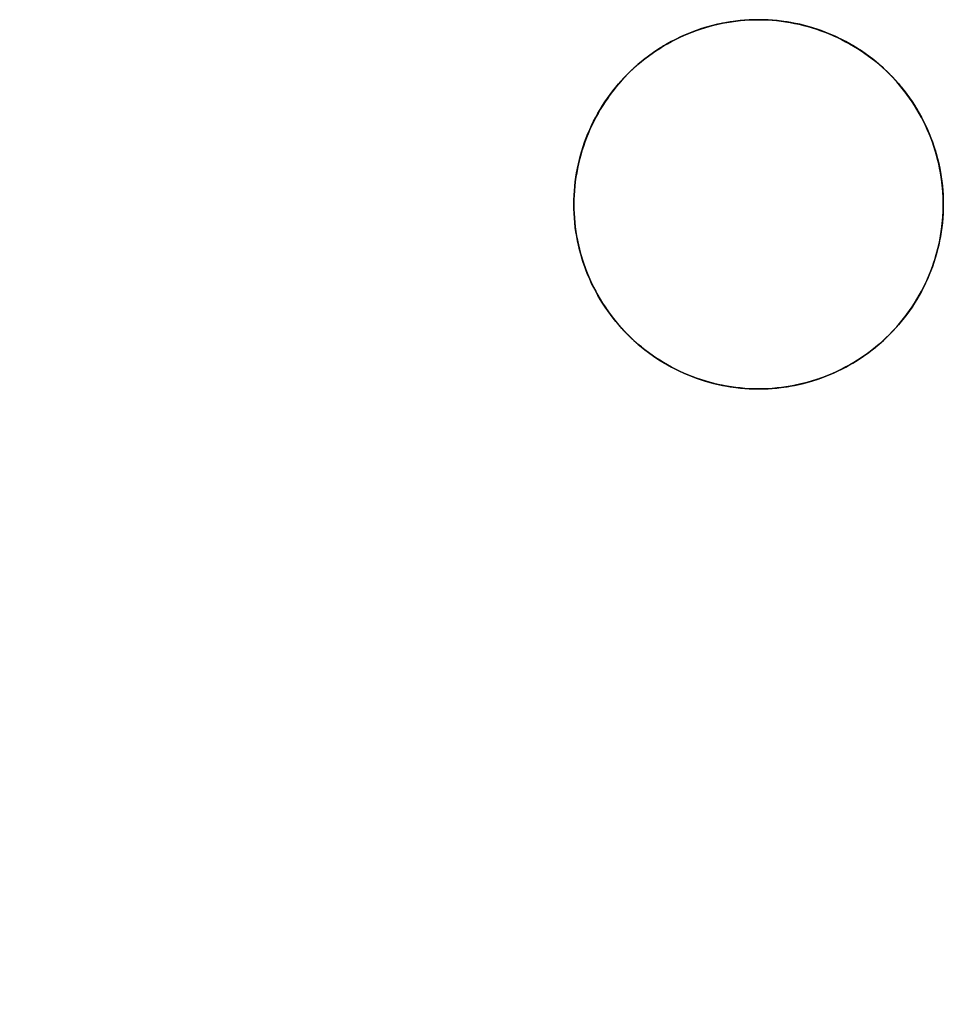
# Model space of a CAD drawing. Header units: millimetres. Extents: x -88 to 88, y -12 to 103.
# Tile 122 of 256: x -57 to -53.25, y 34.45 to 38.45. Entities that reach past the tile are written whole.
import ezdxf

# ---------------------------------------------------------------- set-up
doc = ezdxf.new("R2010")
doc.units = ezdxf.units.MM
doc.layers.add('TOP', color=7, linetype='Continuous', true_color=0xc80000)

msp = doc.modelspace()

# ---------------------------------------------------------------- linework, layer by layer
at = {"layer": 'TOP', "color": 254, "true_color": 0xcad1ee}
for points in [[(-53.25, 37.7), (-53.2504, 37.7259), (-53.2518, 37.7517), (-53.254, 37.7775), (-53.2571, 37.8032), (-53.2611, 37.8288), (-53.266, 37.8542), (-53.2718, 37.8795), (-53.2784, 37.9045), (-53.2859, 37.9293), (-53.2943, 37.9538), (-53.3034, 37.978), (-53.3134, 38.0019), (-53.3243, 38.0254), (-53.3359, 38.0485), (-53.3483, 38.0713), (-53.3615, 38.0935), (-53.3755, 38.1153), (-53.3902, 38.1366), (-53.4056, 38.1574), (-53.4218, 38.1777), (-53.4386, 38.1973), (-53.4561, 38.2164), (-53.4743, 38.2349), (-53.493, 38.2527), (-53.5124, 38.2699), (-53.5324, 38.2864), (-53.5529, 38.3022), (-53.574, 38.3172), (-53.5955, 38.3316), (-53.6176, 38.3452), (-53.64, 38.358), (-53.663, 38.37), (-53.6863, 38.3812), (-53.71, 38.3917), (-53.734, 38.4013), (-53.7584, 38.41), (-53.7831, 38.4179), (-53.808, 38.425), (-53.8331, 38.4312), (-53.8584, 38.4365), (-53.884, 38.441), (-53.9096, 38.4445), (-53.9353, 38.4472), (-53.9612, 38.449), (-53.9871, 38.4499), (-54.0129, 38.4499), (-54.0388, 38.449), (-54.0647, 38.4472), (-54.0904, 38.4445), (-54.116, 38.441), (-54.1416, 38.4365), (-54.1669, 38.4312), (-54.192, 38.425), (-54.2169, 38.4179), (-54.2416, 38.41), (-54.266, 38.4013), (-54.29, 38.3917), (-54.3137, 38.3812), (-54.337, 38.37), (-54.36, 38.358), (-54.3824, 38.3452), (-54.4045, 38.3316), (-54.426, 38.3172), (-54.4471, 38.3022), (-54.4676, 38.2864), (-54.4876, 38.2699), (-54.507, 38.2527), (-54.5257, 38.2349), (-54.5439, 38.2164), (-54.5614, 38.1973), (-54.5782, 38.1777), (-54.5944, 38.1574), (-54.6098, 38.1366), (-54.6245, 38.1153), (-54.6385, 38.0935), (-54.6517, 38.0713), (-54.6641, 38.0485), (-54.6757, 38.0254), (-54.6866, 38.0019), (-54.6966, 37.978), (-54.7057, 37.9538), (-54.7141, 37.9293), (-54.7216, 37.9045), (-54.7282, 37.8795), (-54.734, 37.8542), (-54.7389, 37.8288), (-54.7429, 37.8032), (-54.746, 37.7775), (-54.7482, 37.7517), (-54.7496, 37.7259), (-54.75, 37.7)], [(-54.75, 37.7), (-54.7496, 37.6741), (-54.7482, 37.6483), (-54.746, 37.6225), (-54.7429, 37.5968), (-54.7389, 37.5712), (-54.734, 37.5458), (-54.7282, 37.5205), (-54.7216, 37.4955), (-54.7141, 37.4707), (-54.7057, 37.4462), (-54.6966, 37.422), (-54.6866, 37.3981), (-54.6757, 37.3746), (-54.6641, 37.3515), (-54.6517, 37.3287), (-54.6385, 37.3065), (-54.6245, 37.2847), (-54.6098, 37.2634), (-54.5944, 37.2426), (-54.5782, 37.2223), (-54.5614, 37.2027), (-54.5439, 37.1836), (-54.5257, 37.1651), (-54.507, 37.1473), (-54.4876, 37.1301), (-54.4676, 37.1136), (-54.4471, 37.0978), (-54.426, 37.0828), (-54.4045, 37.0684), (-54.3824, 37.0548), (-54.36, 37.042), (-54.337, 37.03), (-54.3137, 37.0188), (-54.29, 37.0083), (-54.266, 36.9987), (-54.2416, 36.99), (-54.2169, 36.9821), (-54.192, 36.975), (-54.1669, 36.9688), (-54.1416, 36.9635), (-54.116, 36.959), (-54.0904, 36.9555), (-54.0647, 36.9528), (-54.0388, 36.951), (-54.0129, 36.9501), (-53.9871, 36.9501), (-53.9612, 36.951), (-53.9353, 36.9528), (-53.9096, 36.9555), (-53.884, 36.959), (-53.8584, 36.9635), (-53.8331, 36.9688), (-53.808, 36.975), (-53.7831, 36.9821), (-53.7584, 36.99), (-53.734, 36.9987), (-53.71, 37.0083), (-53.6863, 37.0188), (-53.663, 37.03), (-53.64, 37.042), (-53.6176, 37.0548), (-53.5955, 37.0684), (-53.574, 37.0828), (-53.5529, 37.0978), (-53.5324, 37.1136), (-53.5124, 37.1301), (-53.493, 37.1473), (-53.4743, 37.1651), (-53.4561, 37.1836), (-53.4386, 37.2027), (-53.4218, 37.2223), (-53.4056, 37.2426), (-53.3902, 37.2634), (-53.3755, 37.2847), (-53.3615, 37.3065), (-53.3483, 37.3287), (-53.3359, 37.3515), (-53.3243, 37.3746), (-53.3134, 37.3981), (-53.3034, 37.422), (-53.2943, 37.4462), (-53.2859, 37.4707), (-53.2784, 37.4955), (-53.2718, 37.5205), (-53.266, 37.5458), (-53.2611, 37.5712), (-53.2571, 37.5968), (-53.254, 37.6225), (-53.2518, 37.6483), (-53.2504, 37.6741), (-53.25, 37.7)]]:
    msp.add_lwpolyline(points, dxfattribs=at)
at = {"layer": 'TOP', "color": 254, "true_color": 0xcad1ee, "extrusion": (1, 0, 0)}
for points in [[(38.45, 13.8383), (36.95, 13.785)], [(38.45, 13.8383), (38.45, 14.1387)], [(36.95, 13.7851), (36.95, 14.0854)], [(34.45, 13.6106), (34.45, 13.9109)]]:
    msp.add_lwpolyline(points, dxfattribs=at)
at = {"layer": 'TOP', "color": 254, "true_color": 0xcad1ee, "extrusion": (1, -1.13927e-15, 3.00547e-08)}
msp.add_lwpolyline([(37.7, 14.091), (37.7, 13.7907)], dxfattribs=at)
at = {"layer": 'TOP', "color": 254, "true_color": 0xcad1ee, "extrusion": (-6.57335e-07, 1, -1.8266e-08)}
msp.add_lwpolyline([(54.75, 13.7907), (53.25, 13.8323)], dxfattribs=at)
at = {"layer": 'TOP', "color": 254, "true_color": 0xcad1ee, "extrusion": (1, -1.24393e-15, 3.09722e-08)}
msp.add_lwpolyline([(37.7, 13.8324), (37.7, 14.1327)], dxfattribs=at)
at = {"layer": 'TOP', "color": 254, "true_color": 0xcad1ee}
for points in [[(-53.25, 37.7, 13.8324), (-53.2502, 37.719, 13.8331), (-53.251, 37.7378, 13.8337), (-53.2521, 37.7566, 13.8343), (-53.2538, 37.7752, 13.835), (-53.2559, 37.7937, 13.8356), (-53.2584, 37.8121, 13.8361), (-53.2614, 37.8303, 13.8367), (-53.2648, 37.8484, 13.8373), (-53.2687, 37.8664, 13.8378), (-53.273, 37.8842, 13.8383), (-53.2776, 37.9018, 13.8388), (-53.2827, 37.9192, 13.8393), (-53.2882, 37.9365, 13.8397), (-53.2941, 37.9535, 13.8402), (-53.3004, 37.9704, 13.8406), (-53.3071, 37.987, 13.841), (-53.3145, 38.0042, 13.8414), (-53.3222, 38.0211, 13.8418), (-53.3304, 38.0378, 13.8422), (-53.3389, 38.0542, 13.8425), (-53.3478, 38.0704, 13.8429), (-53.3571, 38.0863, 13.8432), (-53.3668, 38.1019, 13.8435), (-53.3768, 38.1173, 13.8437), (-53.3872, 38.1325, 13.844), (-53.398, 38.1473, 13.8442), (-53.4091, 38.1619, 13.8444), (-53.4205, 38.1762, 13.8446), (-53.4323, 38.1902, 13.8448), (-53.4445, 38.2039, 13.845), (-53.4569, 38.2172, 13.8451), (-53.4697, 38.2303, 13.8452), (-53.4827, 38.2431, 13.8453), (-53.4961, 38.2555, 13.8454), (-53.5098, 38.2676, 13.8454), (-53.5238, 38.2794, 13.8455), (-53.5381, 38.2909, 13.8455), (-53.5526, 38.302, 13.8455), (-53.5675, 38.3127, 13.8454), (-53.5826, 38.3231, 13.8454), (-53.598, 38.3332, 13.8453), (-53.6137, 38.3429, 13.8452), (-53.6296, 38.3522, 13.8451), (-53.6458, 38.3611, 13.845), (-53.6622, 38.3696, 13.8448), (-53.6789, 38.3778, 13.8447), (-53.6958, 38.3855, 13.8445), (-53.7129, 38.3929, 13.8443), (-53.7296, 38.3995, 13.8441), (-53.7464, 38.4058, 13.8438), (-53.7635, 38.4117, 13.8435), (-53.7808, 38.4172, 13.8433), (-53.7982, 38.4224, 13.843), (-53.8159, 38.427, 13.8426), (-53.8337, 38.4313, 13.8423), (-53.8516, 38.4352, 13.8419), (-53.8697, 38.4386, 13.8416), (-53.888, 38.4416, 13.8412), (-53.9064, 38.4441, 13.8407), (-53.9249, 38.4462, 13.8403), (-53.9435, 38.4479, 13.8398), (-53.9623, 38.4491, 13.8394), (-53.9812, 38.4498, 13.8389), (-54.0002, 38.45, 13.8383), (-54.0191, 38.4498, 13.8378), (-54.038, 38.449, 13.8373), (-54.0567, 38.4479, 13.8367), (-54.0754, 38.4462, 13.8361), (-54.0939, 38.4441, 13.8355), (-54.1122, 38.4416, 13.8349), (-54.1305, 38.4386, 13.8343), (-54.1486, 38.4351, 13.8337), (-54.1665, 38.4313, 13.8331), (-54.1843, 38.427, 13.8324), (-54.2019, 38.4223, 13.8318), (-54.2193, 38.4172, 13.8311), (-54.2366, 38.4117, 13.8304), (-54.2537, 38.4058, 13.8297), (-54.2705, 38.3995, 13.829), (-54.2872, 38.3928, 13.8283), (-54.3043, 38.3855, 13.8276), (-54.3212, 38.3777, 13.8269), (-54.3379, 38.3696, 13.8261), (-54.3543, 38.361, 13.8253), (-54.3705, 38.3521, 13.8246), (-54.3864, 38.3428, 13.8238), (-54.402, 38.3331, 13.823), (-54.4174, 38.3231, 13.8222), (-54.4325, 38.3127, 13.8214), (-54.4474, 38.302, 13.8206), (-54.462, 38.2908, 13.8198), (-54.4762, 38.2794, 13.819), (-54.4902, 38.2676, 13.8182), (-54.5039, 38.2555, 13.8174), (-54.5173, 38.2431, 13.8166), (-54.5304, 38.2303, 13.8157), (-54.5431, 38.2172, 13.8149), (-54.5555, 38.2039, 13.8141), (-54.5677, 38.1902, 13.8132), (-54.5794, 38.1762, 13.8124), (-54.5909, 38.1619, 13.8116), (-54.602, 38.1473, 13.8108), (-54.6127, 38.1325, 13.8099), (-54.6231, 38.1174, 13.8091), (-54.6332, 38.102, 13.8083), (-54.6428, 38.0863, 13.8074), (-54.6521, 38.0704, 13.8066), (-54.6611, 38.0543, 13.8058), (-54.6696, 38.0379, 13.8049), (-54.6777, 38.0212, 13.8041), (-54.6855, 38.0043, 13.8033), (-54.6928, 37.9872, 13.8025), (-54.6995, 37.9705, 13.8017), (-54.7058, 37.9536, 13.8009), (-54.7117, 37.9366, 13.8002), (-54.7172, 37.9193, 13.7994), (-54.7223, 37.9018, 13.7986), (-54.727, 37.8842, 13.7979), (-54.7313, 37.8664, 13.7971), (-54.7352, 37.8485, 13.7964), (-54.7386, 37.8304, 13.7957), (-54.7416, 37.8121, 13.7949), (-54.7441, 37.7937, 13.7942), (-54.7462, 37.7752, 13.7935), (-54.7479, 37.7566, 13.7928), (-54.749, 37.7378, 13.7921), (-54.7498, 37.719, 13.7914), (-54.75, 37.7, 13.7907)], [(-54.75, 37.7, 14.091), (-54.7498, 37.7184, 14.0917), (-54.7491, 37.7368, 14.0924), (-54.748, 37.7552, 14.093), (-54.7464, 37.7735, 14.0937), (-54.7443, 37.7918, 14.0944), (-54.7418, 37.81, 14.0952), (-54.7389, 37.8282, 14.0959), (-54.7355, 37.8463, 14.0966), (-54.7317, 37.8643, 14.0974), (-54.7275, 37.8822, 14.0981), (-54.7228, 37.9, 14.0989), (-54.7177, 37.9177, 14.0997), (-54.7121, 37.9352, 14.1005), (-54.7062, 37.9526, 14.1012), (-54.6998, 37.9699, 14.102), (-54.6929, 37.987, 14.1028), (-54.6857, 38.0039, 14.1036), (-54.678, 38.0206, 14.1045), (-54.6699, 38.0372, 14.1053), (-54.6614, 38.0535, 14.1061), (-54.6526, 38.0696, 14.1069), (-54.6433, 38.0855, 14.1077), (-54.6336, 38.1012, 14.1086), (-54.6236, 38.1166, 14.1094), (-54.6132, 38.1318, 14.1102), (-54.6024, 38.1467, 14.1111), (-54.5913, 38.1614, 14.1119), (-54.5798, 38.1757, 14.1127), (-54.5679, 38.1898, 14.1135), (-54.5558, 38.2036, 14.1144), (-54.5432, 38.2171, 14.1152), (-54.5304, 38.2303, 14.116), (-54.5172, 38.2431, 14.1169), (-54.5037, 38.2556, 14.1177), (-54.4899, 38.2678, 14.1185), (-54.4759, 38.2797, 14.1193), (-54.4615, 38.2912, 14.1201), (-54.4468, 38.3023, 14.1209), (-54.4319, 38.3131, 14.1217), (-54.4168, 38.3235, 14.1225), (-54.4013, 38.3335, 14.1233), (-54.3857, 38.3432, 14.1241), (-54.3698, 38.3525, 14.1249), (-54.3537, 38.3613, 14.1256), (-54.3374, 38.3698, 14.1264), (-54.3208, 38.3779, 14.1271), (-54.3041, 38.3856, 14.1279), (-54.2872, 38.3928, 14.1286), (-54.2701, 38.3997, 14.1293), (-54.2528, 38.4061, 14.13), (-54.2354, 38.4121, 14.1307), (-54.2179, 38.4176, 14.1314), (-54.2002, 38.4228, 14.1321), (-54.1824, 38.4274, 14.1328), (-54.1645, 38.4317, 14.1334), (-54.1465, 38.4355, 14.1341), (-54.1284, 38.4389, 14.1347), (-54.1102, 38.4418, 14.1353), (-54.0919, 38.4443, 14.1359), (-54.0736, 38.4463, 14.1365), (-54.0553, 38.4479, 14.137), (-54.0369, 38.4491, 14.1376), (-54.0185, 38.4498, 14.1381), (-54.0001, 38.45, 14.1387), (-53.9811, 38.4498, 14.1392), (-53.9623, 38.4491, 14.1397), (-53.9435, 38.4479, 14.1401), (-53.9249, 38.4462, 14.1406), (-53.9064, 38.4441, 14.141), (-53.888, 38.4416, 14.1415), (-53.8698, 38.4386, 14.1419), (-53.8517, 38.4352, 14.1422), (-53.8338, 38.4313, 14.1426), (-53.816, 38.4271, 14.1429), (-53.7984, 38.4224, 14.1433), (-53.7809, 38.4173, 14.1436), (-53.7637, 38.4118, 14.1438), (-53.7466, 38.4059, 14.1441), (-53.7298, 38.3996, 14.1444), (-53.7131, 38.393, 14.1446), (-53.696, 38.3856, 14.1448), (-53.6791, 38.3779, 14.145), (-53.6624, 38.3697, 14.1452), (-53.646, 38.3612, 14.1453), (-53.6298, 38.3523, 14.1454), (-53.6139, 38.343, 14.1455), (-53.5982, 38.3333, 14.1456), (-53.5828, 38.3233, 14.1457), (-53.5677, 38.3129, 14.1457), (-53.5528, 38.3021, 14.1458), (-53.5382, 38.291, 14.1458), (-53.524, 38.2796, 14.1458), (-53.51, 38.2678, 14.1457), (-53.4963, 38.2557, 14.1457), (-53.4829, 38.2432, 14.1456), (-53.4698, 38.2305, 14.1455), (-53.457, 38.2174, 14.1454), (-53.4446, 38.204, 14.1453), (-53.4325, 38.1903, 14.1451), (-53.4207, 38.1763, 14.1449), (-53.4092, 38.1621, 14.1447), (-53.3981, 38.1475, 14.1445), (-53.3874, 38.1326, 14.1443), (-53.377, 38.1175, 14.144), (-53.3669, 38.1021, 14.1438), (-53.3572, 38.0865, 14.1435), (-53.3479, 38.0706, 14.1432), (-53.339, 38.0544, 14.1428), (-53.3305, 38.038, 14.1425), (-53.3223, 38.0213, 14.1421), (-53.3145, 38.0044, 14.1417), (-53.3072, 37.9873, 14.1413), (-53.3005, 37.9706, 14.1409), (-53.2942, 37.9537, 14.1405), (-53.2883, 37.9366, 14.14), (-53.2828, 37.9194, 14.1396), (-53.2777, 37.9019, 14.1391), (-53.273, 37.8843, 14.1386), (-53.2687, 37.8665, 14.1381), (-53.2649, 37.8486, 14.1376), (-53.2614, 37.8305, 14.137), (-53.2584, 37.8122, 14.1365), (-53.2559, 37.7938, 14.1359), (-53.2538, 37.7753, 14.1353), (-53.2521, 37.7566, 14.1347), (-53.251, 37.7379, 14.134), (-53.2502, 37.719, 14.1334), (-53.25, 37.7, 14.1327)], [(-53.25, 37.7, 13.8324), (-53.2502, 37.7184, 13.833), (-53.2509, 37.7369, 13.8337), (-53.2521, 37.7552, 13.8343), (-53.2537, 37.7736, 13.8349), (-53.2558, 37.7919, 13.8355), (-53.2583, 37.8101, 13.8361), (-53.2613, 37.8282, 13.8366), (-53.2648, 37.8463, 13.8372), (-53.2686, 37.8643, 13.8377), (-53.2729, 37.8822, 13.8382), (-53.2776, 37.8999, 13.8387), (-53.2828, 37.9176, 13.8392), (-53.2884, 37.9351, 13.8397), (-53.2944, 37.9525, 13.8402), (-53.3008, 37.9697, 13.8406), (-53.3076, 37.9868, 13.841), (-53.3149, 38.0037, 13.8414), (-53.3225, 38.0204, 13.8418), (-53.3306, 38.0369, 13.8422), (-53.339, 38.0532, 13.8425), (-53.3478, 38.0694, 13.8428), (-53.357, 38.0853, 13.8432), (-53.3666, 38.101, 13.8434), (-53.3766, 38.1164, 13.8437), (-53.387, 38.1316, 13.844), (-53.3977, 38.1466, 13.8442), (-53.4088, 38.1612, 13.8444), (-53.4203, 38.1756, 13.8446), (-53.4321, 38.1898, 13.8448), (-53.4443, 38.2036, 13.845), (-53.4568, 38.2171, 13.8451), (-53.4697, 38.2303, 13.8452), (-53.4829, 38.2432, 13.8453), (-53.4964, 38.2557, 13.8454), (-53.5102, 38.2679, 13.8454), (-53.5243, 38.2797, 13.8455), (-53.5387, 38.2912, 13.8455), (-53.5534, 38.3023, 13.8455), (-53.5683, 38.313, 13.8454), (-53.5835, 38.3233, 13.8454), (-53.599, 38.3333, 13.8453), (-53.6147, 38.3429, 13.8452), (-53.6306, 38.3521, 13.8451), (-53.6467, 38.361, 13.845), (-53.6631, 38.3694, 13.8448), (-53.6796, 38.3775, 13.8446), (-53.6963, 38.3851, 13.8445), (-53.7132, 38.3923, 13.8442), (-53.7303, 38.3992, 13.844), (-53.7475, 38.4056, 13.8438), (-53.7649, 38.4116, 13.8435), (-53.7824, 38.4172, 13.8432), (-53.8001, 38.4223, 13.8429), (-53.8179, 38.4271, 13.8426), (-53.8357, 38.4314, 13.8422), (-53.8537, 38.4352, 13.8419), (-53.8718, 38.4387, 13.8415), (-53.89, 38.4417, 13.8411), (-53.9082, 38.4442, 13.8407), (-53.9265, 38.4463, 13.8403), (-53.9448, 38.4479, 13.8398), (-53.9632, 38.4491, 13.8393), (-53.9816, 38.4498, 13.8389), (-54.0001, 38.45, 13.8383), (-54.0185, 38.4498, 13.8378), (-54.0369, 38.4491, 13.8373), (-54.0553, 38.448, 13.8367), (-54.0736, 38.4464, 13.8362), (-54.0919, 38.4443, 13.8356), (-54.1101, 38.4419, 13.835), (-54.1283, 38.439, 13.8344), (-54.1463, 38.4356, 13.8338), (-54.1643, 38.4318, 13.8331), (-54.1822, 38.4275, 13.8325), (-54.2, 38.4229, 13.8318), (-54.2176, 38.4177, 13.8311), (-54.2352, 38.4122, 13.8305), (-54.2526, 38.4062, 13.8298), (-54.2699, 38.3998, 13.829), (-54.287, 38.3929, 13.8283), (-54.3039, 38.3857, 13.8276), (-54.3206, 38.378, 13.8269), (-54.3371, 38.3699, 13.8261), (-54.3535, 38.3614, 13.8253), (-54.3696, 38.3526, 13.8246), (-54.3855, 38.3433, 13.8238), (-54.4012, 38.3336, 13.823), (-54.4166, 38.3236, 13.8222), (-54.4318, 38.3132, 13.8214), (-54.4467, 38.3024, 13.8206), (-54.4614, 38.2912, 13.8198), (-54.4757, 38.2797, 13.819), (-54.4898, 38.2679, 13.8182), (-54.5036, 38.2557, 13.8174), (-54.5171, 38.2432, 13.8166), (-54.5303, 38.2304, 13.8157), (-54.5431, 38.2172, 13.8149), (-54.5556, 38.2038, 13.8141), (-54.5677, 38.19, 13.8133), (-54.5795, 38.1759, 13.8124), (-54.5909, 38.1615, 13.8116), (-54.602, 38.1468, 13.8108), (-54.6127, 38.1318, 13.8099), (-54.623, 38.1166, 13.8091), (-54.633, 38.1012, 13.8083), (-54.6426, 38.0855, 13.8074), (-54.6518, 38.0695, 13.8066), (-54.6607, 38.0534, 13.8058), (-54.6691, 38.037, 13.805), (-54.6772, 38.0204, 13.8042), (-54.6848, 38.0036, 13.8033), (-54.6921, 37.9867, 13.8025), (-54.6989, 37.9696, 13.8017), (-54.7054, 37.9523, 13.8009), (-54.7114, 37.9349, 13.8002), (-54.717, 37.9174, 13.7994), (-54.7222, 37.8997, 13.7986), (-54.7269, 37.8819, 13.7978), (-54.7313, 37.864, 13.7971), (-54.7351, 37.846, 13.7963), (-54.7386, 37.828, 13.7956), (-54.7416, 37.8098, 13.7949), (-54.7441, 37.7916, 13.7941), (-54.7462, 37.7733, 13.7934), (-54.7479, 37.755, 13.7927), (-54.7491, 37.7367, 13.792), (-54.7498, 37.7184, 13.7914), (-54.75, 37.7, 13.7907)], [(-54.75, 37.7, 14.091), (-54.7498, 37.7184, 14.0917), (-54.7491, 37.7368, 14.0924), (-54.748, 37.7551, 14.093), (-54.7464, 37.7735, 14.0937), (-54.7443, 37.7918, 14.0944), (-54.7418, 37.81, 14.0952), (-54.7389, 37.8282, 14.0959), (-54.7356, 37.8462, 14.0966), (-54.7317, 37.8642, 14.0974), (-54.7275, 37.8821, 14.0981), (-54.7228, 37.8999, 14.0989), (-54.7177, 37.9176, 14.0997), (-54.7122, 37.9352, 14.1004), (-54.7062, 37.9526, 14.1012), (-54.6998, 37.9698, 14.102), (-54.693, 37.9869, 14.1028), (-54.6857, 38.0039, 14.1036), (-54.678, 38.0207, 14.1044), (-54.6699, 38.0372, 14.1053), (-54.6614, 38.0536, 14.1061), (-54.6526, 38.0697, 14.1069), (-54.6433, 38.0856, 14.1077), (-54.6337, 38.1012, 14.1086), (-54.6237, 38.1166, 14.1094), (-54.6133, 38.1318, 14.1102), (-54.6025, 38.1466, 14.111), (-54.5914, 38.1613, 14.1119), (-54.5799, 38.1756, 14.1127), (-54.5681, 38.1897, 14.1135), (-54.5558, 38.2035, 14.1144), (-54.5433, 38.2171, 14.1152), (-54.5304, 38.2303, 14.116), (-54.5172, 38.2432, 14.1169), (-54.5036, 38.2557, 14.1177), (-54.4898, 38.268, 14.1185), (-54.4758, 38.2798, 14.1193), (-54.4614, 38.2913, 14.1201), (-54.4468, 38.3024, 14.1209), (-54.4319, 38.3132, 14.1217), (-54.4167, 38.3236, 14.1225), (-54.4013, 38.3336, 14.1233), (-54.3857, 38.3433, 14.1241), (-54.3698, 38.3525, 14.1249), (-54.3537, 38.3614, 14.1256), (-54.3373, 38.3699, 14.1264), (-54.3208, 38.3779, 14.1272), (-54.304, 38.3856, 14.1279), (-54.287, 38.3929, 14.1286), (-54.27, 38.3997, 14.1293), (-54.2527, 38.4061, 14.1301), (-54.2353, 38.4121, 14.1308), (-54.2178, 38.4177, 14.1314), (-54.2001, 38.4228, 14.1321), (-54.1823, 38.4275, 14.1328), (-54.1644, 38.4317, 14.1334), (-54.1464, 38.4355, 14.1341), (-54.1283, 38.4389, 14.1347), (-54.1101, 38.4418, 14.1353), (-54.0919, 38.4443, 14.1359), (-54.0736, 38.4463, 14.1365), (-54.0552, 38.4479, 14.137), (-54.0369, 38.4491, 14.1376), (-54.0185, 38.4498, 14.1381), (-54.0001, 38.45, 14.1387), (-53.9817, 38.4498, 14.1392), (-53.9634, 38.4491, 14.1396), (-53.9451, 38.4479, 14.1401), (-53.9268, 38.4462, 14.1406), (-53.9085, 38.4442, 14.141), (-53.8903, 38.4416, 14.1414), (-53.8721, 38.4386, 14.1418), (-53.8541, 38.4352, 14.1422), (-53.8361, 38.4313, 14.1425), (-53.8182, 38.427, 14.1429), (-53.8004, 38.4222, 14.1432), (-53.7827, 38.417, 14.1435), (-53.7651, 38.4114, 14.1438), (-53.7477, 38.4054, 14.1441), (-53.7304, 38.3989, 14.1443), (-53.7133, 38.3921, 14.1445), (-53.6964, 38.3848, 14.1447), (-53.6796, 38.3772, 14.1449), (-53.663, 38.3691, 14.1451), (-53.6467, 38.3607, 14.1453), (-53.6305, 38.3518, 14.1454), (-53.6146, 38.3426, 14.1455), (-53.5988, 38.333, 14.1456), (-53.5834, 38.323, 14.1457), (-53.5682, 38.3127, 14.1457), (-53.5532, 38.302, 14.1458), (-53.5385, 38.2909, 14.1458), (-53.5241, 38.2795, 14.1458), (-53.51, 38.2677, 14.1457), (-53.4962, 38.2556, 14.1457), (-53.4828, 38.2431, 14.1456), (-53.4696, 38.2303, 14.1455), (-53.4568, 38.2171, 14.1454), (-53.4442, 38.2036, 14.1453), (-53.4321, 38.1898, 14.1451), (-53.4202, 38.1757, 14.1449), (-53.4087, 38.1613, 14.1447), (-53.3976, 38.1467, 14.1445), (-53.3868, 38.1318, 14.1443), (-53.3764, 38.1166, 14.144), (-53.3664, 38.1012, 14.1438), (-53.3567, 38.0855, 14.1435), (-53.3474, 38.0696, 14.1432), (-53.3385, 38.0535, 14.1428), (-53.3301, 38.0371, 14.1425), (-53.322, 38.0206, 14.1421), (-53.3143, 38.0039, 14.1417), (-53.3071, 37.987, 14.1413), (-53.3002, 37.9698, 14.1409), (-53.2938, 37.9525, 14.1405), (-53.2878, 37.9351, 14.14), (-53.2822, 37.9176, 14.1395), (-53.2771, 37.8999, 14.1391), (-53.2724, 37.8821, 14.1386), (-53.2682, 37.8643, 14.138), (-53.2644, 37.8463, 14.1375), (-53.261, 37.8282, 14.137), (-53.2581, 37.8101, 14.1364), (-53.2556, 37.7919, 14.1358), (-53.2536, 37.7736, 14.1352), (-53.252, 37.7553, 14.1346), (-53.2509, 37.7369, 14.134), (-53.2502, 37.7185, 14.1334), (-53.25, 37.7, 14.1327)], [(-54.75, 37.7, 13.7907), (-54.7498, 37.6816, 13.7901), (-54.7491, 37.6632, 13.7894), (-54.748, 37.6448, 13.7888), (-54.7464, 37.6265, 13.7882), (-54.7443, 37.6082, 13.7876), (-54.7418, 37.59, 13.787), (-54.7389, 37.5718, 13.7865), (-54.7355, 37.5537, 13.7859), (-54.7317, 37.5357, 13.7854), (-54.7275, 37.5178, 13.7849), (-54.7228, 37.5, 13.7844), (-54.7177, 37.4823, 13.7839), (-54.7121, 37.4647, 13.7835), (-54.7061, 37.4473, 13.783), (-54.6997, 37.4301, 13.7826), (-54.6929, 37.413, 13.7822), (-54.6857, 37.3961, 13.7818), (-54.678, 37.3793, 13.7814), (-54.6699, 37.3628, 13.781), (-54.6614, 37.3465, 13.7807), (-54.6525, 37.3303, 13.7803), (-54.6433, 37.3144, 13.78), (-54.6336, 37.2988, 13.7798), (-54.6235, 37.2833, 13.7795), (-54.6131, 37.2681, 13.7792), (-54.6023, 37.2532, 13.779), (-54.5912, 37.2386, 13.7788), (-54.5797, 37.2242, 13.7786), (-54.5679, 37.2101, 13.7784), (-54.5557, 37.1963, 13.7783), (-54.5431, 37.1828, 13.7782), (-54.5303, 37.1696, 13.7781), (-54.5171, 37.1568, 13.778), (-54.5036, 37.1442, 13.7779), (-54.4898, 37.132, 13.7779), (-54.4757, 37.1202, 13.7778), (-54.4613, 37.1087, 13.7778), (-54.4467, 37.0976, 13.7778), (-54.4317, 37.0868, 13.7779), (-54.4165, 37.0764, 13.7779), (-54.4011, 37.0663, 13.778), (-54.3854, 37.0567, 13.7781), (-54.3695, 37.0474, 13.7782), (-54.3534, 37.0385, 13.7784), (-54.3371, 37.03, 13.7785), (-54.3205, 37.022, 13.7787), (-54.3038, 37.0143, 13.7789), (-54.2869, 37.007, 13.7791), (-54.2698, 37.0002, 13.7794), (-54.2525, 36.9938, 13.7796), (-54.2351, 36.9878, 13.7799), (-54.2175, 36.9823, 13.7802), (-54.1999, 36.9772, 13.7805), (-54.1821, 36.9725, 13.7808), (-54.1641, 36.9682, 13.7812), (-54.1461, 36.9644, 13.7815), (-54.128, 36.9611, 13.7819), (-54.1099, 36.9581, 13.7823), (-54.0916, 36.9557, 13.7827), (-54.0733, 36.9536, 13.7832), (-54.055, 36.952, 13.7836), (-54.0366, 36.9509, 13.7841), (-54.0182, 36.9502, 13.7846), (-53.9998, 36.95, 13.7851), (-53.9814, 36.9502, 13.7856), (-53.963, 36.9509, 13.7861), (-53.9446, 36.9521, 13.7867), (-53.9263, 36.9537, 13.7872), (-53.908, 36.9557, 13.7878), (-53.8898, 36.9582, 13.7884), (-53.8716, 36.9611, 13.789), (-53.8535, 36.9645, 13.7896), (-53.8355, 36.9683, 13.7903), (-53.8176, 36.9726, 13.7909), (-53.7998, 36.9773, 13.7916), (-53.7821, 36.9824, 13.7923), (-53.7646, 36.9879, 13.7929), (-53.7471, 36.9939, 13.7936), (-53.7299, 37.0003, 13.7943), (-53.7128, 37.0072, 13.7951), (-53.6959, 37.0144, 13.7958), (-53.6792, 37.0221, 13.7965), (-53.6626, 37.0302, 13.7973), (-53.6463, 37.0387, 13.798), (-53.6302, 37.0475, 13.7988), (-53.6143, 37.0568, 13.7995), (-53.5986, 37.0665, 13.8003), (-53.5832, 37.0765, 13.8011), (-53.5681, 37.0869, 13.8019), (-53.5531, 37.0977, 13.8027), (-53.5385, 37.1088, 13.8035), (-53.5241, 37.1203, 13.8043), (-53.51, 37.1322, 13.8051), (-53.4963, 37.1444, 13.8059), (-53.4828, 37.1569, 13.8067), (-53.4696, 37.1697, 13.8075), (-53.4568, 37.1829, 13.8084), (-53.4442, 37.1964, 13.8092), (-53.432, 37.2102, 13.81), (-53.4202, 37.2243, 13.8108), (-53.4087, 37.2387, 13.8117), (-53.3976, 37.2533, 13.8125), (-53.3868, 37.2682, 13.8133), (-53.3764, 37.2834, 13.8141), (-53.3664, 37.2988, 13.8149), (-53.3567, 37.3145, 13.8158), (-53.3474, 37.3304, 13.8166), (-53.3386, 37.3465, 13.8174), (-53.3301, 37.3629, 13.8182), (-53.322, 37.3794, 13.819), (-53.3143, 37.3961, 13.8198), (-53.3071, 37.413, 13.8206), (-53.3002, 37.4301, 13.8214), (-53.2938, 37.4474, 13.8222), (-53.2879, 37.4648, 13.823), (-53.2823, 37.4823, 13.8238), (-53.2772, 37.5, 13.8245), (-53.2725, 37.5178, 13.8253), (-53.2683, 37.5357, 13.8261), (-53.2645, 37.5537, 13.8268), (-53.2611, 37.5718, 13.8275), (-53.2582, 37.59, 13.8283), (-53.2557, 37.6082, 13.829), (-53.2536, 37.6265, 13.8297), (-53.252, 37.6448, 13.8304), (-53.2509, 37.6632, 13.8311), (-53.2502, 37.6816, 13.8317), (-53.25, 37.7, 13.8324)], [(-53.25, 37.7, 14.1327), (-53.2502, 37.681, 14.132), (-53.251, 37.6622, 14.1313), (-53.2521, 37.6435, 14.1306), (-53.2538, 37.6248, 14.1299), (-53.2559, 37.6063, 14.1292), (-53.2584, 37.588, 14.1285), (-53.2614, 37.5697, 14.1278), (-53.2648, 37.5516, 14.127), (-53.2687, 37.5337, 14.1263), (-53.2729, 37.5159, 14.1256), (-53.2776, 37.4983, 14.1248), (-53.2827, 37.4809, 14.124), (-53.2882, 37.4636, 14.1233), (-53.2941, 37.4466, 14.1225), (-53.3004, 37.4297, 14.1218), (-53.3071, 37.413, 14.121), (-53.3144, 37.3959, 14.1202), (-53.3222, 37.379, 14.1194), (-53.3303, 37.3623, 14.1185), (-53.3388, 37.3459, 14.1177), (-53.3478, 37.3298, 14.1169), (-53.357, 37.3138, 14.1161), (-53.3667, 37.2982, 14.1153), (-53.3767, 37.2828, 14.1144), (-53.3871, 37.2677, 14.1136), (-53.3979, 37.2528, 14.1128), (-53.409, 37.2382, 14.112), (-53.4204, 37.224, 14.1111), (-53.4322, 37.21, 14.1103), (-53.4443, 37.1963, 14.1095), (-53.4568, 37.1829, 14.1087), (-53.4695, 37.1698, 14.1078), (-53.4826, 37.1571, 14.107), (-53.496, 37.1446, 14.1062), (-53.5096, 37.1325, 14.1054), (-53.5236, 37.1207, 14.1046), (-53.5379, 37.1093, 14.1038), (-53.5524, 37.0982, 14.103), (-53.5673, 37.0874, 14.1022), (-53.5824, 37.077, 14.1014), (-53.5978, 37.067, 14.1006), (-53.6134, 37.0573, 14.0998), (-53.6294, 37.048, 14.0991), (-53.6455, 37.0391, 14.0983), (-53.6619, 37.0305, 14.0976), (-53.6786, 37.0224, 14.0968), (-53.6955, 37.0146, 14.0961), (-53.7126, 37.0073, 14.0953), (-53.7293, 37.0006, 14.0946), (-53.7461, 36.9943, 14.0939), (-53.7632, 36.9884, 14.0933), (-53.7805, 36.9828, 14.0926), (-53.7979, 36.9777, 14.0919), (-53.8156, 36.973, 14.0913), (-53.8333, 36.9687, 14.0906), (-53.8513, 36.9649, 14.09), (-53.8694, 36.9615, 14.0894), (-53.8876, 36.9585, 14.0888), (-53.906, 36.9559, 14.0882), (-53.9245, 36.9538, 14.0876), (-53.9432, 36.9522, 14.087), (-53.9619, 36.951, 14.0865), (-53.9808, 36.9502, 14.0859), (-53.9998, 36.95, 14.0854), (-54.0187, 36.9502, 14.0848), (-54.0376, 36.9509, 14.0843), (-54.0564, 36.9521, 14.0839), (-54.075, 36.9538, 14.0834), (-54.0935, 36.9559, 14.083), (-54.1119, 36.9584, 14.0825), (-54.1301, 36.9614, 14.0821), (-54.1482, 36.9648, 14.0818), (-54.1662, 36.9686, 14.0814), (-54.184, 36.9729, 14.0811), (-54.2016, 36.9776, 14.0807), (-54.219, 36.9827, 14.0804), (-54.2363, 36.9882, 14.0801), (-54.2533, 36.9941, 14.0799), (-54.2702, 37.0004, 14.0796), (-54.2869, 37.007, 14.0794), (-54.304, 37.0144, 14.0792), (-54.3209, 37.0221, 14.079), (-54.3376, 37.0303, 14.0788), (-54.354, 37.0388, 14.0786), (-54.3702, 37.0477, 14.0785), (-54.3861, 37.057, 14.0784), (-54.4018, 37.0667, 14.0783), (-54.4172, 37.0767, 14.0782), (-54.4323, 37.0871, 14.0782), (-54.4472, 37.0979, 14.0781), (-54.4618, 37.109, 14.0781), (-54.476, 37.1204, 14.0781), (-54.49, 37.1322, 14.0782), (-54.5037, 37.1443, 14.0782), (-54.5171, 37.1568, 14.0783), (-54.5302, 37.1695, 14.0784), (-54.543, 37.1826, 14.0785), (-54.5554, 37.196, 14.0786), (-54.5675, 37.2097, 14.0787), (-54.5793, 37.2237, 14.0789), (-54.5908, 37.2379, 14.0791), (-54.6019, 37.2525, 14.0793), (-54.6126, 37.2674, 14.0795), (-54.623, 37.2825, 14.0798), (-54.6331, 37.2979, 14.08), (-54.6428, 37.3135, 14.0803), (-54.6521, 37.3295, 14.0806), (-54.661, 37.3456, 14.0809), (-54.6695, 37.362, 14.0813), (-54.6777, 37.3787, 14.0817), (-54.6855, 37.3956, 14.082), (-54.6928, 37.4127, 14.0824), (-54.6995, 37.4294, 14.0828), (-54.7058, 37.4463, 14.0833), (-54.7117, 37.4634, 14.0837), (-54.7172, 37.4806, 14.0842), (-54.7223, 37.4981, 14.0846), (-54.727, 37.5157, 14.0851), (-54.7313, 37.5335, 14.0856), (-54.7351, 37.5514, 14.0862), (-54.7386, 37.5695, 14.0867), (-54.7416, 37.5878, 14.0873), (-54.7441, 37.6062, 14.0879), (-54.7462, 37.6247, 14.0885), (-54.7479, 37.6434, 14.0891), (-54.749, 37.6621, 14.0897), (-54.7498, 37.681, 14.0904), (-54.75, 37.7, 14.091)], [(-54.75, 37.7, 13.7907), (-54.7498, 37.6816, 13.7901), (-54.7491, 37.6632, 13.7894), (-54.748, 37.6448, 13.7888), (-54.7464, 37.6265, 13.7882), (-54.7443, 37.6082, 13.7876), (-54.7418, 37.59, 13.787), (-54.7389, 37.5718, 13.7865), (-54.7355, 37.5537, 13.7859), (-54.7317, 37.5357, 13.7854), (-54.7275, 37.5178, 13.7849), (-54.7228, 37.5, 13.7844), (-54.7177, 37.4823, 13.7839), (-54.7121, 37.4648, 13.7834), (-54.7062, 37.4473, 13.783), (-54.6997, 37.4301, 13.7825), (-54.6929, 37.413, 13.7821), (-54.6856, 37.396, 13.7817), (-54.678, 37.3793, 13.7813), (-54.6699, 37.3627, 13.781), (-54.6614, 37.3464, 13.7806), (-54.6526, 37.3303, 13.7803), (-54.6433, 37.3144, 13.78), (-54.6337, 37.2988, 13.7797), (-54.6237, 37.2834, 13.7795), (-54.6133, 37.2682, 13.7792), (-54.6025, 37.2534, 13.779), (-54.5914, 37.2387, 13.7788), (-54.5799, 37.2244, 13.7786), (-54.5681, 37.2103, 13.7784), (-54.5559, 37.1965, 13.7783), (-54.5433, 37.183, 13.7782), (-54.5304, 37.1698, 13.7781), (-54.5172, 37.1569, 13.778), (-54.5037, 37.1443, 13.7779), (-54.4899, 37.1321, 13.7779), (-54.4758, 37.1203, 13.7778), (-54.4615, 37.1088, 13.7778), (-54.4468, 37.0976, 13.7778), (-54.432, 37.0869, 13.7779), (-54.4168, 37.0765, 13.7779), (-54.4014, 37.0665, 13.778), (-54.3858, 37.0568, 13.7781), (-54.3699, 37.0476, 13.7782), (-54.3538, 37.0387, 13.7783), (-54.3375, 37.0302, 13.7785), (-54.3209, 37.0221, 13.7787), (-54.3041, 37.0144, 13.7789), (-54.2872, 37.0072, 13.7791), (-54.2701, 37.0003, 13.7793), (-54.2529, 36.9939, 13.7796), (-54.2355, 36.9879, 13.7798), (-54.2179, 36.9824, 13.7801), (-54.2002, 36.9773, 13.7805), (-54.1824, 36.9726, 13.7808), (-54.1645, 36.9683, 13.7811), (-54.1465, 36.9645, 13.7815), (-54.1284, 36.9611, 13.7819), (-54.1102, 36.9582, 13.7823), (-54.0919, 36.9557, 13.7827), (-54.0737, 36.9537, 13.7831), (-54.0553, 36.9521, 13.7836), (-54.0369, 36.9509, 13.7841), (-54.0186, 36.9502, 13.7845), (-54.0002, 36.95, 13.7851), (-53.9818, 36.9502, 13.7856), (-53.9634, 36.9509, 13.7861), (-53.9451, 36.9521, 13.7867), (-53.9268, 36.9537, 13.7872), (-53.9085, 36.9558, 13.7878), (-53.8903, 36.9584, 13.7884), (-53.8722, 36.9614, 13.789), (-53.8541, 36.9648, 13.7896), (-53.8361, 36.9687, 13.7903), (-53.8182, 36.973, 13.7909), (-53.8004, 36.9778, 13.7916), (-53.7827, 36.983, 13.7923), (-53.7652, 36.9886, 13.7929), (-53.7477, 36.9946, 13.7936), (-53.7305, 37.001, 13.7943), (-53.7133, 37.0079, 13.7951), (-53.6964, 37.0152, 13.7958), (-53.6796, 37.0228, 13.7965), (-53.6631, 37.0309, 13.7973), (-53.6467, 37.0393, 13.798), (-53.6305, 37.0481, 13.7988), (-53.6146, 37.0574, 13.7995), (-53.5989, 37.067, 13.8003), (-53.5834, 37.0769, 13.8011), (-53.5682, 37.0873, 13.8019), (-53.5532, 37.098, 13.8027), (-53.5385, 37.1091, 13.8035), (-53.5241, 37.1205, 13.8043), (-53.51, 37.1323, 13.8051), (-53.4962, 37.1444, 13.8059), (-53.4828, 37.1569, 13.8067), (-53.4696, 37.1697, 13.8075), (-53.4568, 37.1829, 13.8084), (-53.4443, 37.1964, 13.8092), (-53.4321, 37.2102, 13.81), (-53.4202, 37.2242, 13.8108), (-53.4088, 37.2386, 13.8116), (-53.3976, 37.2533, 13.8125), (-53.3869, 37.2682, 13.8133), (-53.3764, 37.2834, 13.8141), (-53.3664, 37.2988, 13.815), (-53.3568, 37.3144, 13.8158), (-53.3475, 37.3303, 13.8166), (-53.3386, 37.3464, 13.8174), (-53.3301, 37.3628, 13.8182), (-53.322, 37.3793, 13.819), (-53.3144, 37.396, 13.8198), (-53.3071, 37.4129, 13.8206), (-53.3003, 37.4301, 13.8214), (-53.2938, 37.4474, 13.8222), (-53.2878, 37.4648, 13.823), (-53.2823, 37.4823, 13.8238), (-53.2771, 37.5, 13.8245), (-53.2725, 37.5178, 13.8253), (-53.2682, 37.5357, 13.8261), (-53.2644, 37.5536, 13.8268), (-53.261, 37.5717, 13.8275), (-53.2581, 37.5898, 13.8283), (-53.2556, 37.608, 13.829), (-53.2536, 37.6263, 13.8297), (-53.252, 37.6447, 13.8304), (-53.2509, 37.6631, 13.8311), (-53.2502, 37.6815, 13.8317), (-53.25, 37.7, 13.8324)], [(-53.25, 37.7, 14.1327), (-53.2502, 37.6815, 14.132), (-53.2509, 37.6631, 14.1314), (-53.2521, 37.6447, 14.1307), (-53.2537, 37.6264, 14.13), (-53.2558, 37.6081, 14.1293), (-53.2584, 37.5898, 14.1286), (-53.2613, 37.5717, 14.1278), (-53.2648, 37.5536, 14.1271), (-53.2686, 37.5356, 14.1263), (-53.2729, 37.5177, 14.1256), (-53.2777, 37.4999, 14.1248), (-53.2828, 37.4823, 14.1241), (-53.2884, 37.4648, 14.1233), (-53.2944, 37.4474, 14.1225), (-53.3009, 37.4302, 14.1217), (-53.3077, 37.4131, 14.1209), (-53.3149, 37.3962, 14.1201), (-53.3226, 37.3794, 14.1193), (-53.3306, 37.3629, 14.1185), (-53.3391, 37.3466, 14.1177), (-53.3479, 37.3304, 14.1169), (-53.3572, 37.3145, 14.1161), (-53.3668, 37.2988, 14.1152), (-53.3768, 37.2834, 14.1144), (-53.3871, 37.2682, 14.1136), (-53.3979, 37.2532, 14.1128), (-53.409, 37.2386, 14.1119), (-53.4204, 37.2241, 14.1111), (-53.4323, 37.21, 14.1103), (-53.4445, 37.1962, 14.1095), (-53.457, 37.1827, 14.1086), (-53.4699, 37.1695, 14.1078), (-53.4832, 37.1565, 14.107), (-53.4968, 37.1438, 14.1062), (-53.5107, 37.1316, 14.1053), (-53.5249, 37.1197, 14.1045), (-53.5393, 37.1082, 14.1037), (-53.554, 37.097, 14.1029), (-53.5689, 37.0863, 14.1021), (-53.5841, 37.0759, 14.1013), (-53.5995, 37.0659, 14.1006), (-53.6151, 37.0563, 14.0998), (-53.6309, 37.0471, 14.099), (-53.647, 37.0383, 14.0983), (-53.6632, 37.0299, 14.0975), (-53.6797, 37.0219, 14.0968), (-53.6963, 37.0142, 14.0961), (-53.7131, 37.007, 14.0953), (-53.7301, 37.0003, 14.0946), (-53.7472, 36.9939, 14.0939), (-53.7645, 36.9879, 14.0932), (-53.7819, 36.9824, 14.0926), (-53.7995, 36.9773, 14.0919), (-53.8172, 36.9726, 14.0912), (-53.8351, 36.9684, 14.0906), (-53.853, 36.9645, 14.09), (-53.8711, 36.9612, 14.0893), (-53.8892, 36.9582, 14.0887), (-53.9075, 36.9557, 14.0881), (-53.9258, 36.9537, 14.0876), (-53.9443, 36.9521, 14.087), (-53.9628, 36.9509, 14.0864), (-53.9813, 36.9502, 14.0859), (-53.9999, 36.95, 14.0854), (-54.0184, 36.9502, 14.0849), (-54.0368, 36.9509, 14.0844), (-54.0552, 36.952, 14.0839), (-54.0735, 36.9536, 14.0834), (-54.0918, 36.9556, 14.083), (-54.11, 36.9581, 14.0826), (-54.1282, 36.961, 14.0822), (-54.1462, 36.9644, 14.0818), (-54.1642, 36.9682, 14.0814), (-54.1821, 36.9724, 14.0811), (-54.1998, 36.9771, 14.0808), (-54.2175, 36.9822, 14.0805), (-54.235, 36.9878, 14.0802), (-54.2525, 36.9938, 14.0799), (-54.2697, 37.0002, 14.0796), (-54.2869, 37.007, 14.0794), (-54.3038, 37.0143, 14.0792), (-54.3205, 37.0219, 14.079), (-54.337, 37.03, 14.0788), (-54.3534, 37.0385, 14.0787), (-54.3695, 37.0474, 14.0785), (-54.3854, 37.0567, 14.0784), (-54.4011, 37.0663, 14.0783), (-54.4165, 37.0764, 14.0782), (-54.4317, 37.0868, 14.0782), (-54.4466, 37.0975, 14.0781), (-54.4613, 37.1087, 14.0781), (-54.4757, 37.1202, 14.0781), (-54.4897, 37.132, 14.0782), (-54.5035, 37.1442, 14.0782), (-54.517, 37.1567, 14.0783), (-54.5302, 37.1695, 14.0784), (-54.543, 37.1827, 14.0785), (-54.5555, 37.1961, 14.0786), (-54.5676, 37.2099, 14.0787), (-54.5794, 37.224, 14.0789), (-54.5908, 37.2384, 14.0791), (-54.6019, 37.2531, 14.0793), (-54.6126, 37.2681, 14.0795), (-54.623, 37.2833, 14.0798), (-54.633, 37.2988, 14.0801), (-54.6426, 37.3145, 14.0804), (-54.6518, 37.3304, 14.0807), (-54.6606, 37.3466, 14.081), (-54.6691, 37.3629, 14.0813), (-54.6771, 37.3795, 14.0817), (-54.6848, 37.3963, 14.0821), (-54.6921, 37.4132, 14.0825), (-54.6989, 37.4303, 14.0829), (-54.7053, 37.4476, 14.0833), (-54.7114, 37.465, 14.0838), (-54.717, 37.4826, 14.0842), (-54.7222, 37.5003, 14.0847), (-54.7269, 37.5181, 14.0852), (-54.7313, 37.536, 14.0857), (-54.7351, 37.5539, 14.0863), (-54.7386, 37.572, 14.0868), (-54.7416, 37.5902, 14.0874), (-54.7441, 37.6084, 14.0879), (-54.7462, 37.6266, 14.0885), (-54.7479, 37.6449, 14.0891), (-54.7491, 37.6633, 14.0897), (-54.7498, 37.6816, 14.0904), (-54.75, 37.7, 14.091)]]:
    msp.add_polyline3d(points, dxfattribs=at)

doc.saveas('drawing.dxf')
